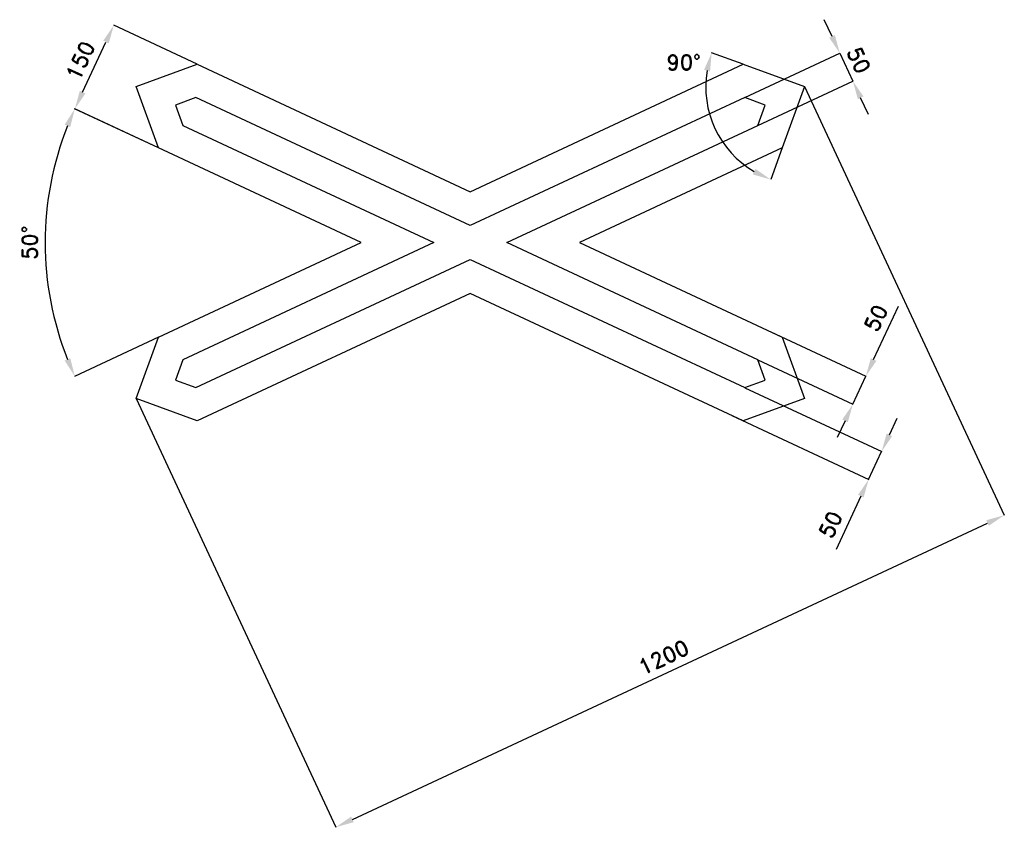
# Model space of a CAD drawing. Header units: millimetres. Extents: x -416 to 1185, y -781 to 532.
import ezdxf

# ---------------------------------------------------------------- set-up
doc = ezdxf.new("R2010")
doc.units = ezdxf.units.MM
doc.header["$LTSCALE"] = 5
doc.layers.add('Kóty', color=2, linetype='Continuous')
doc.layers.add('Značka', color=7, linetype='Continuous')
doc.styles.get("Standard").update_dxf_attribs({"font": 'romand.shx', "height": 25})
doc.dimstyles.get("Standard").update_dxf_attribs({"dimtxt": 25, "dimasz": 30, "dimexe": 0.18, "dimexo": 0.0625, "dimgap": 12.5, "dimtad": 1, "dimdec": 0, "dimzin": 0, "dimdsep": 46, "dimtxsty": 'Standard', "dimcen": 0.09, "dimadec": 0, "dimazin": 0, "dimtfac": 1, "dimtdec": 0, "dimtofl": 0, "dimtmove": 0, "dimatfit": 3, "dimfxl": 1, "dimtolj": 1, "dimtzin": 0, "dimarcsym": 0})

# ---------------------------------------------------------------- blocks, each defined once
blk = doc.blocks.new('*D1')
at = {"layer": 'Defpoints', "color": 0, "transparency": 16777216}
for p in [(805.5, 24.3), (784.3, -21), (960.2, -47.8)]:
    blk.add_point(p, dxfattribs=at)
at = {"layer": 'Kóty', "color": 0, "lineweight": -2, "transparency": 16777216}
for p, q in [((972.9, -20.7), (1013.2, 65.9)), ((805.5, 24.3), (960.4, -47.9)), ((784.4, -21), (939.2, -93.2)), ((926.4, -120.4), (913.7, -147.5))]:
    blk.add_line(p, q, dxfattribs=at)
at = {"layer": 'Kóty', "color": 0, "transparency": 16777216}
for points in [[(968.3, -18.5), (977.4, -22.8), (960.2, -47.8)], [(921.9, -118.2), (930.9, -122.5), (939.1, -93.2)]]:
    blk.add_solid(points, dxfattribs=at)
at = {"layer": 'Kóty', "color": 0, "transparency": 16777216, "insert": (976.7, 46.8), "char_height": 25, "attachment_point": 5, "rotation": 65}
blk.add_mtext('\\A1;50', dxfattribs=at)
blk = doc.blocks.new('*D2')
at = {"layer": 'Defpoints', "color": 0, "transparency": 16777216}
for p in [(763.2, -66.3), (742.1, -111.6), (964.8, -215.5)]:
    blk.add_point(p, dxfattribs=at)
at = {"layer": 'Kóty', "color": 0, "lineweight": -2, "transparency": 16777216}
for p, q in [((763.3, -66.4), (986.1, -170.3)), ((742.1, -111.7), (964.9, -215.6)), ((998.6, -143), (1011.3, -115.8)), ((952.1, -242.7), (911.7, -329.2))]:
    blk.add_line(p, q, dxfattribs=at)
at = {"layer": 'Kóty', "color": 0, "transparency": 16777216}
for points in [[(994.1, -140.9), (1003.1, -145.1), (985.9, -170.2)], [(947.6, -240.6), (956.6, -244.8), (964.8, -215.5)]]:
    blk.add_solid(points, dxfattribs=at)
at = {"layer": 'Kóty', "color": 0, "transparency": 16777216, "insert": (902.9, -289), "char_height": 25, "attachment_point": 5, "rotation": 65}
blk.add_mtext('\\A1;50', dxfattribs=at)
blk = doc.blocks.new('*D3')
at = {"layer": 'Defpoints', "color": 0, "transparency": 16777216}
for p in [(-263.3, 522.7), (-127.4, 459.3), (-190.8, 323.3)]:
    blk.add_point(p, dxfattribs=at)
at = {"layer": 'Kóty', "color": 0, "lineweight": -2, "transparency": 16777216}
for p, q in [((-127.4, 459.3), (-263.5, 522.8)), ((-314, 413.9), (-276, 495.5)), ((-190.8, 323.4), (-326.9, 386.8))]:
    blk.add_line(p, q, dxfattribs=at)
at = {"layer": 'Kóty', "color": 0, "transparency": 16777216}
for points in [[(-280.5, 497.6), (-271.5, 493.4), (-263.3, 522.7)], [(-318.6, 416), (-309.5, 411.8), (-326.7, 386.7)]]:
    blk.add_solid(points, dxfattribs=at)
at = {"layer": 'Kóty', "color": 0, "transparency": 16777216, "insert": (-317.7, 465.3), "char_height": 25, "attachment_point": 5, "rotation": 65}
blk.add_mtext('\\A1;150', dxfattribs=at)
blk = doc.blocks.new('*D4')
at = {"layer": 'Defpoints', "color": 0, "transparency": 16777216}
for p in [(-190.8, 323.3), (-369.6, 244), (139.3, 169.4), (139.3, 169.4), (-190.8, 15.5)]:
    blk.add_point(p, dxfattribs=at)
at = {"layer": 'Kóty', "color": 0, "lineweight": -2, "transparency": 16777216}
for p, q in [((-190.8, 323.4), (-327, 386.9)), ((-190.8, 15.5), (-327, -48))]:
    blk.add_line(p, q, dxfattribs=at)
blk.add_arc((139.3, 169.4), 514.3, 158.3428, 201.6572, dxfattribs=at)
at = {"layer": 'Kóty', "color": 0, "transparency": 16777216}
for points in [[(-343.3, 361.2), (-334.1, 357.3), (-326.8, 386.8)], [(-334.1, -18.4), (-343.3, -22.3), (-326.8, -47.9)]]:
    blk.add_solid(points, dxfattribs=at)
at = {"layer": 'Kóty', "color": 0, "transparency": 16777216, "insert": (-400, 169.4), "char_height": 25, "attachment_point": 5, "rotation": 90}
blk.add_mtext('\\A1;50°', dxfattribs=at)
blk = doc.blocks.new('*D5')
at = {"layer": 'Defpoints', "color": 0, "transparency": 16777216}
for p in [(860.5, 423), (-227, -84.1), (1185.4, -273.7)]:
    blk.add_point(p, dxfattribs=at)
at = {"layer": 'Kóty', "color": 0, "lineweight": -2, "transparency": 16777216}
for p, q in [((860.6, 423), (1185.5, -273.9)), ((-227, -84.2), (97.9, -781)), ((125, -768.2), (1158.2, -286.4))]:
    blk.add_line(p, q, dxfattribs=at)
at = {"layer": 'Kóty', "color": 0, "transparency": 16777216}
for points in [[(1156.1, -281.9), (1160.3, -290.9), (1185.4, -273.7)], [(122.9, -763.6), (127.1, -772.7), (97.8, -780.9)]]:
    blk.add_solid(points, dxfattribs=at)
at = {"layer": 'Kóty', "color": 0, "transparency": 16777216, "insert": (631.1, -504.6), "char_height": 25, "attachment_point": 5, "rotation": 25}
blk.add_mtext('\\A1;1200', dxfattribs=at)

msp = doc.modelspace()

# ---------------------------------------------------------------- linework, layer by layer
at = {"layer": 'Kóty'}
for p, q in [((905.3, 504.6), (892.6, 531.7)), ((760.8, 459.3), (709.3, 478.1)), ((763.3, 405.3), (918.1, 477.4)), ((784.4, 359.9), (939.2, 432.1)), ((964.4, 377.7), (951.7, 404.9)), ((824.2, 323.3), (805.5, 271.8))]:
    msp.add_line(p, q, dxfattribs=at)
for points in [[(917.9, 477.4), (939.1, 432.1)], [(939.1, -93.2), (960.2, -47.8)], [(964.8, -215.5), (985.9, -170.2)]]:
    msp.add_lwpolyline(points, dxfattribs=at)
msp.add_arc((860.5, 423), 160.8, 170.7062, 239.2938, dxfattribs=at)
for points in [[(909.8, 506.7), (900.7, 502.4), (917.9, 477.4)], [(697, 450.2), (706.7, 447.7), (709.4, 478)], [(956.3, 407), (947.2, 402.8), (939.1, 432.1)], [(780.6, 289.3), (776.3, 280.3), (805.5, 271.9)]]:
    msp.add_solid(points, dxfattribs=at)
at = {"layer": 'Značka', "color": 1}
for points in [[(760.9, -120.4), (316.7, 86.7), (-127.4, -120.4), (-227, -84.1), (-190.8, 15.5), (139.3, 169.4), (-190.8, 323.3), (-227, 423), (-127.4, 459.3), (316.7, 252.2), (760.9, 459.3), (860.5, 423), (824.2, 323.3), (494.2, 169.4), (824.2, 15.5), (860.5, -84.1)], [(763.2, -66.3), (796.4, -54.2), (784.3, -21), (375.9, 169.4), (784.3, 359.9), (796.4, 393.1), (763.2, 405.2), (316.7, 197), (-129.7, 405.2), (-163, 393.1), (-150.9, 359.9), (257.6, 169.4), (-150.9, -21), (-163, -54.2), (-129.7, -66.3), (316.7, 141.9)]]:
    msp.add_lwpolyline(points, close=True, dxfattribs=at)

# ---------------------------------------------------------------- texts
at = {"layer": 'Kóty', "char_height": 25, "attachment_point": 5}
for s, insert, rotation in [('\\A1;50', (948.6, 465.8), 295), ('\\A1;90°', (664, 462.4), 0.1926)]:
    msp.add_mtext(s, dxfattribs=dict(at, insert=insert, rotation=rotation))

# ---------------------------------------------------------------- dimensions: what is measured, and where the dimension line sits
at = {"layer": 'Kóty'}
for p1, p2, distance, picture, middle in [((-190.8, 323.3), (-127.4, 459.3), 150, '*D3', (-317.7, 465.3)), ((-227, -84.1), (860.5, 423), -768.8, '*D5', (631.1, -504.6)), ((784.3, -21), (805.5, 24.3), -170.7, '*D1', (976.7, 46.8)), ((763.2, -66.3), (742.1, -111.6), 245.7, '*D2', (902.9, -289))]:
    dim = msp.add_aligned_dim(p1=p1, p2=p2, distance=distance, dimstyle='Standard', dxfattribs=at)
    dim.commit()
    dim.dimension.update_dxf_attribs({"geometry": picture, "text_midpoint": middle})
dim = msp.add_angular_dim_2l(base=(-369.6, 244), line1=((139.3, 169.4), (-190.8, 323.3)), line2=((-190.8, 15.5), (139.3, 169.4)), dimstyle='Standard', dxfattribs=at)
dim.commit()
dim.dimension.update_dxf_attribs({"geometry": '*D4', "text_midpoint": (-400, 169.4)})

doc.saveas('drawing.dxf')
